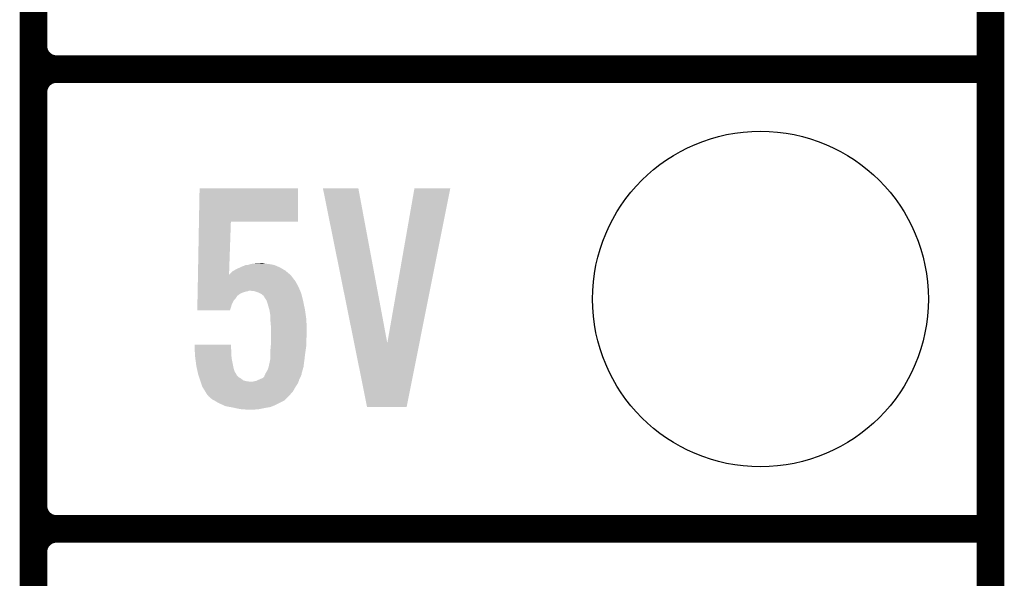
# Model space of a CAD drawing. Extents: x -0.05 to 0.95, y -0.15 to 2.1.
# Tile 12 of 35: x 0.74 to 0.95, y 0.04 to 0.16. Entities that reach past the tile are written whole.
import ezdxf

# ---------------------------------------------------------------- set-up
doc = ezdxf.new("R2010")
doc.units = 0
doc.layers.get('0').update_dxf_attribs({"linetype": 'CONTINUOUS'})
for name, color, linetype in [('HALL_CURRENT_24_V100_GKO', 5, 'CONTINUOUS'), ('HALL_CURRENT_24_V100_GTO', 14, 'CONTINUOUS'), ('HALL_CURRENT_24_V100_GTS', 12, 'CONTINUOUS')]:
    doc.layers.add(name, color=color, linetype=linetype)

# ---------------------------------------------------------------- blocks, each defined once
blk = doc.blocks.new('ROUND_39')
blk.add_circle((0, 0), 0.0365)

msp = doc.modelspace()

# ---------------------------------------------------------------- linework, layer by layer
at = {"layer": 'HALL_CURRENT_24_V100_GKO', "const_width": 0.006}
msp.add_lwpolyline([(0.95, -0.05), (0.95, 2.01)], dxfattribs=at)
at = {"layer": 'HALL_CURRENT_24_V100_GTO', "const_width": 0.006}
for points in [[(0.742, -0.022), (0.742, 0.722)], [(0.742, 0.155), (0.742, 0.245)], [(0.747, 0.15), (0.95, 0.15)], [(0.747, 0.15), (0.95, 0.15)], [(0.742, 0.055), (0.742, 0.145)], [(0.747, 0.05), (0.95, 0.05)], [(0.747, 0.05), (0.95, 0.05)]]:
    msp.add_lwpolyline(points, dxfattribs=at)
for points in [[(0.742, 0.155, 0.414214), (0.747, 0.15)], [(0.747, 0.15, 0.414214), (0.742, 0.145)], [(0.747, 0.15, 0.414214), (0.742, 0.145)], [(0.742, 0.055, 0.414214), (0.747, 0.05)], [(0.747, 0.05, 0.414214), (0.742, 0.045)], [(0.747, 0.05, 0.414214), (0.742, 0.045)]]:
    msp.add_lwpolyline(points, format="xyb", dxfattribs=at)
at = {"layer": 'HALL_CURRENT_24_V100_GTO'}
for points in [[(0.77796, 0.1168), (0.7781, 0.1241), (0.7995, 0.1168), (0.7995, 0.1241)], [(0.7781, 0.1241), (0.7781, 0.1241), (0.7995, 0.1241), (0.7781, 0.1241)], [(0.8117, 0.09041), (0.8049, 0.1241), (0.8189, 0.09041), (0.8126, 0.1241)], [(0.8049, 0.1241), (0.8049, 0.1241), (0.8126, 0.1241), (0.8049, 0.1241)], [(0.8189, 0.09041), (0.8248, 0.1241), (0.82587, 0.09041), (0.8326, 0.1241)], [(0.8248, 0.1241), (0.8248, 0.1241), (0.8326, 0.1241), (0.8248, 0.1241)], [(0.77775, 0.1053), (0.77796, 0.1168), (0.7845, 0.1053), (0.7849, 0.1168)], [(0.77796, 0.1168), (0.77796, 0.1168), (0.7849, 0.1168), (0.7995, 0.1168)], [(0.78697, 0.1069), (0.7874, 0.1071), (0.7955, 0.1069), (0.79502, 0.1071)], [(0.7874, 0.1071), (0.7877, 0.1072), (0.79502, 0.1071), (0.79478, 0.1072)], [(0.7877, 0.1072), (0.7881, 0.1074), (0.79478, 0.1072), (0.7943, 0.1074)], [(0.7886, 0.1074), (0.7892, 0.1076), (0.7943, 0.1074), (0.7932, 0.1076)], [(0.7892, 0.1076), (0.7898, 0.1077), (0.7932, 0.1076), (0.7923, 0.1077)], [(0.7898, 0.1077), (0.7914, 0.1078), (0.7923, 0.1077), (0.7919, 0.1078)], [(0.77772, 0.1039), (0.77775, 0.1052), (0.7989, 0.1039), (0.7979, 0.1052)], [(0.77775, 0.1052), (0.77775, 0.1053), (0.7979, 0.1052), (0.79778, 0.1053)], [(0.7845, 0.1053), (0.7852, 0.106), (0.79778, 0.1053), (0.79694, 0.106)], [(0.7852, 0.106), (0.78556, 0.1062), (0.79694, 0.106), (0.7967, 0.1062)], [(0.78556, 0.1062), (0.7861, 0.1065), (0.7967, 0.1062), (0.79619, 0.1065)], [(0.7861, 0.1065), (0.78697, 0.1069), (0.79619, 0.1065), (0.7955, 0.1069)], [(0.77769, 0.1024), (0.77771, 0.1032), (0.7997, 0.1024), (0.7993, 0.1032)], [(0.77771, 0.1032), (0.77772, 0.1037), (0.7993, 0.1032), (0.799, 0.1037)], [(0.77772, 0.1037), (0.77772, 0.1039), (0.799, 0.1037), (0.7989, 0.1039)], [(0.77766, 0.1006), (0.77767, 0.101), (0.7862, 0.1006), (0.7867, 0.101)], [(0.77766, 0.1005), (0.77766, 0.1006), (0.7862, 0.1005), (0.7862, 0.1006)], [(0.77767, 0.1013), (0.77768, 0.1016), (0.7872, 0.1013), (0.7881, 0.1016)], [(0.77767, 0.101), (0.77767, 0.1013), (0.7867, 0.101), (0.7872, 0.1013)], [(0.77768, 0.1018), (0.77769, 0.1024), (0.79995, 0.1018), (0.7997, 0.1024)], [(0.77768, 0.1017), (0.77768, 0.1018), (0.7886, 0.1017), (0.7888, 0.1018)], [(0.77768, 0.1018), (0.77768, 0.1018), (0.7888, 0.1018), (0.7891, 0.1018)], [(0.77768, 0.1016), (0.77768, 0.1017), (0.7881, 0.1016), (0.7886, 0.1017)], [(0.79, 0.1017), (0.7891, 0.1018), (0.79999, 0.1017), (0.79995, 0.1018)], [(0.7909, 0.1014), (0.79, 0.1017), (0.80012, 0.1014), (0.79999, 0.1017)], [(0.7913, 0.1012), (0.7909, 0.1014), (0.8002, 0.1012), (0.80012, 0.1014)], [(0.7915, 0.1011), (0.7913, 0.1012), (0.80022, 0.1011), (0.8002, 0.1012)], [(0.792, 0.1007), (0.7915, 0.1011), (0.80032, 0.1007), (0.80022, 0.1011)], [(0.7923, 0.1002), (0.792, 0.1007), (0.80045, 0.1002), (0.80032, 0.1007)], [(0.7776, 0.0975), (0.77762, 0.0988), (0.7847, 0.0975), (0.7851, 0.0988)], [(0.77762, 0.0988), (0.77764, 0.0998), (0.7851, 0.0988), (0.7856, 0.0998)], [(0.77764, 0.0998), (0.77765, 0.1001), (0.7856, 0.0998), (0.7859, 0.1001)], [(0.77765, 0.1004), (0.77766, 0.1005), (0.7861, 0.1004), (0.7862, 0.1005)], [(0.77765, 0.1001), (0.77765, 0.1004), (0.7859, 0.1001), (0.7861, 0.1004)], [(0.7927, 0.0996), (0.7923, 0.1002), (0.8006, 0.0996), (0.80045, 0.1002)], [(0.7927, 0.0995), (0.7927, 0.0996), (0.80062, 0.0995), (0.8006, 0.0996)], [(0.793, 0.0986), (0.7927, 0.0995), (0.80081, 0.0986), (0.80062, 0.0995)], [(0.79325, 0.0977), (0.793, 0.0986), (0.801, 0.0977), (0.80081, 0.0986)], [(0.7933, 0.0975), (0.79325, 0.0977), (0.80103, 0.0975), (0.801, 0.0977)], [(0.7935, 0.0963), (0.7933, 0.0975), (0.8012, 0.0963), (0.80103, 0.0975)], [(0.7935, 0.0956), (0.7935, 0.0963), (0.8013, 0.0956), (0.8012, 0.0963)], [(0.7935, 0.0952), (0.7935, 0.0956), (0.80132, 0.0952), (0.8013, 0.0956)], [(0.7936, 0.0941), (0.7935, 0.0952), (0.80136, 0.0941), (0.80132, 0.0952)], [(0.7936, 0.0931), (0.7936, 0.0941), (0.8014, 0.0931), (0.80136, 0.0941)], [(0.7936, 0.0922), (0.7936, 0.0931), (0.8014, 0.0922), (0.8014, 0.0931)], [(0.7936, 0.0912), (0.7936, 0.0922), (0.8013, 0.0912), (0.8014, 0.0922)], [(0.77703, 0.0895), (0.777, 0.0901), (0.7849, 0.0895), (0.7849, 0.0901)], [(0.777, 0.0901), (0.777, 0.0901), (0.7849, 0.0901), (0.777, 0.0901)], [(0.7935, 0.089), (0.79358, 0.0899), (0.80117, 0.089), (0.8013, 0.0899)], [(0.79358, 0.0899), (0.7936, 0.0901), (0.8013, 0.0899), (0.8013, 0.0901)], [(0.7936, 0.0901), (0.7936, 0.0912), (0.8013, 0.0901), (0.8013, 0.0912)], [(0.8145, 0.0765), (0.8117, 0.09041), (0.8231, 0.0765), (0.82587, 0.09041)], [(0.77705, 0.0888), (0.77703, 0.0895), (0.785, 0.0888), (0.7849, 0.0895)], [(0.7771, 0.0878), (0.77705, 0.0888), (0.785, 0.0878), (0.785, 0.0888)], [(0.7771, 0.0877), (0.7771, 0.0878), (0.78501, 0.0877), (0.785, 0.0878)], [(0.7935, 0.0885), (0.7935, 0.089), (0.8011, 0.0885), (0.80117, 0.089)], [(0.7935, 0.087), (0.7935, 0.0885), (0.80091, 0.087), (0.8011, 0.0885)], [(0.7772, 0.0869), (0.7771, 0.0877), (0.7851, 0.0869), (0.78501, 0.0877)], [(0.7774, 0.0854), (0.7772, 0.0869), (0.7854, 0.0854), (0.7851, 0.0869)], [(0.79312, 0.0853), (0.7934, 0.0866), (0.8007, 0.0853), (0.80086, 0.0866)], [(0.7934, 0.0867), (0.7935, 0.087), (0.80088, 0.0867), (0.80091, 0.087)], [(0.7934, 0.0866), (0.7934, 0.0867), (0.80086, 0.0866), (0.80088, 0.0867)], [(0.77751, 0.0849), (0.7774, 0.0854), (0.7855, 0.0849), (0.7854, 0.0854)], [(0.77771, 0.084), (0.77751, 0.0849), (0.7858, 0.084), (0.7855, 0.0849)], [(0.7778, 0.0836), (0.77771, 0.084), (0.7861, 0.0836), (0.7859, 0.084)], [(0.77771, 0.084), (0.77771, 0.084), (0.7859, 0.084), (0.7858, 0.084)], [(0.77787, 0.0834), (0.7778, 0.0836), (0.7862, 0.0834), (0.7861, 0.0836)], [(0.7922, 0.0833), (0.7923, 0.0835), (0.80014, 0.0833), (0.80022, 0.0835)], [(0.7923, 0.0835), (0.79237, 0.0837), (0.80022, 0.0835), (0.8003, 0.0837)], [(0.79237, 0.0837), (0.7924, 0.0838), (0.8003, 0.0837), (0.8003, 0.0838)], [(0.7924, 0.0838), (0.79247, 0.0839), (0.8003, 0.0838), (0.8003, 0.0839)], [(0.79247, 0.0839), (0.7926, 0.0841), (0.8003, 0.0839), (0.80036, 0.0841)], [(0.7926, 0.0841), (0.7929, 0.0846), (0.80036, 0.0841), (0.8005, 0.0846)], [(0.7929, 0.0846), (0.7931, 0.0852), (0.8005, 0.0846), (0.80067, 0.0852)], [(0.7931, 0.0852), (0.79312, 0.0853), (0.80067, 0.0852), (0.8007, 0.0853)], [(0.778, 0.083), (0.77787, 0.0834), (0.7866, 0.083), (0.7862, 0.0834)], [(0.7781, 0.0827), (0.778, 0.083), (0.7871, 0.0827), (0.7866, 0.083)], [(0.77823, 0.0823), (0.7781, 0.0827), (0.7876, 0.0823), (0.7871, 0.0827)], [(0.7783, 0.0821), (0.77823, 0.0823), (0.7884, 0.0821), (0.7876, 0.0823)], [(0.77833, 0.082), (0.7783, 0.0821), (0.7893, 0.082), (0.7884, 0.0821)], [(0.77843, 0.0817), (0.77833, 0.082), (0.7995, 0.0817), (0.7996, 0.082)], [(0.7787, 0.0809), (0.77843, 0.0817), (0.79897, 0.0809), (0.7995, 0.0817)], [(0.7896, 0.082), (0.7899, 0.0821), (0.7996, 0.082), (0.79963, 0.0821)], [(0.7899, 0.0821), (0.7904, 0.0822), (0.79963, 0.0821), (0.79967, 0.0822)], [(0.7904, 0.0822), (0.7913, 0.0826), (0.79967, 0.0822), (0.7998, 0.0826)], [(0.7913, 0.0826), (0.7918, 0.0828), (0.7998, 0.0826), (0.7999, 0.0828)], [(0.7918, 0.0828), (0.7922, 0.0832), (0.7999, 0.0828), (0.8001, 0.0832)], [(0.7922, 0.0832), (0.7922, 0.0833), (0.8001, 0.0832), (0.80014, 0.0833)], [(0.77876, 0.0808), (0.7787, 0.0809), (0.7989, 0.0808), (0.79897, 0.0809)], [(0.7792, 0.0801), (0.77876, 0.0808), (0.79851, 0.0801), (0.7989, 0.0808)], [(0.77932, 0.0799), (0.7792, 0.0801), (0.7984, 0.0799), (0.79851, 0.0801)], [(0.7795, 0.0796), (0.77932, 0.0799), (0.79813, 0.0796), (0.7984, 0.0799)], [(0.7796, 0.0794), (0.7795, 0.0796), (0.79795, 0.0794), (0.79813, 0.0796)], [(0.78002, 0.0789), (0.7796, 0.0794), (0.7975, 0.0789), (0.79795, 0.0794)], [(0.7801, 0.0788), (0.78002, 0.0789), (0.7974, 0.0788), (0.7975, 0.0789)], [(0.7808, 0.0782), (0.7801, 0.0788), (0.7968, 0.0782), (0.7974, 0.0788)], [(0.78133, 0.0779), (0.7808, 0.0782), (0.7965, 0.0779), (0.7968, 0.0782)], [(0.7822, 0.0774), (0.78133, 0.0779), (0.7955, 0.0774), (0.7965, 0.0779)], [(0.78306, 0.077), (0.7822, 0.0774), (0.7947, 0.077), (0.7955, 0.0774)], [(0.7837, 0.0767), (0.78306, 0.077), (0.79398, 0.0767), (0.7947, 0.077)], [(0.78477, 0.0765), (0.7837, 0.0767), (0.7935, 0.0765), (0.79398, 0.0767)], [(0.7853, 0.0764), (0.78477, 0.0765), (0.7929, 0.0764), (0.7935, 0.0765)], [(0.78577, 0.0763), (0.7853, 0.0764), (0.7923, 0.0763), (0.7929, 0.0764)], [(0.7867, 0.0761), (0.78577, 0.0763), (0.7913, 0.0761), (0.7923, 0.0763)], [(0.7874, 0.076), (0.7867, 0.0761), (0.7908, 0.076), (0.7913, 0.0761)], [(0.7884, 0.0759), (0.7879, 0.076), (0.789, 0.0759), (0.7908, 0.076)]]:
    msp.add_solid(points, dxfattribs=at)

# ---------------------------------------------------------------- block references
at = {"layer": 'HALL_CURRENT_24_V100_GTS'}
msp.add_blockref('ROUND_39', (0.9, 0.1), dxfattribs=at)

doc.saveas('drawing.dxf')
